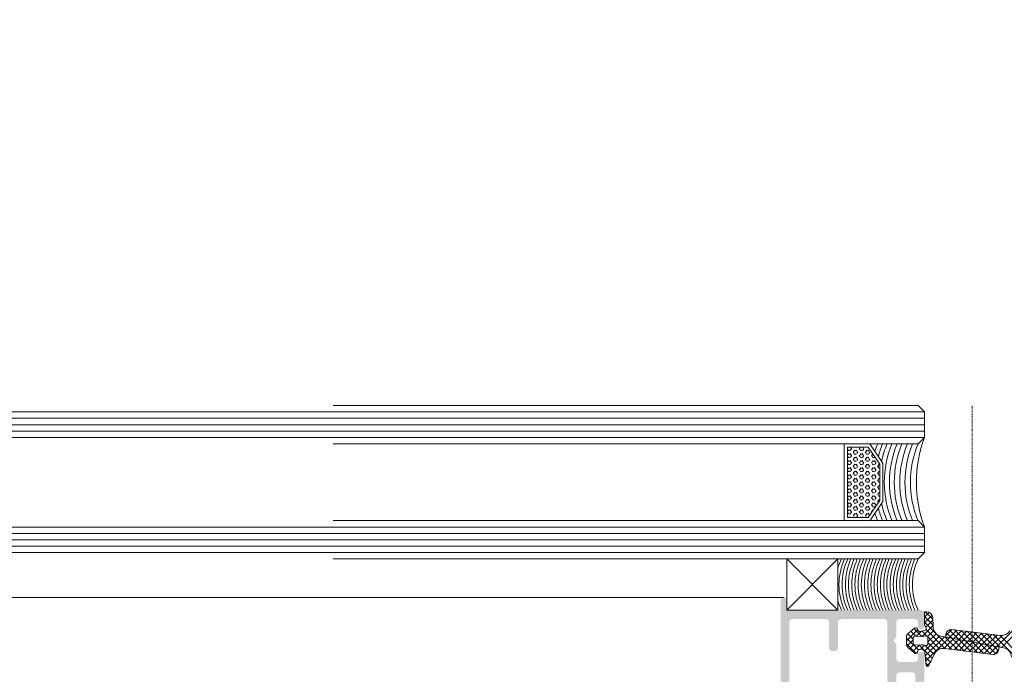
# Model space of a CAD drawing. Header units: millimetres. Extents: x -226731 to 126254, y -16359 to 60195.
# Tile 70 of 256: x -163021 to -162867, y 20937 to 21039. Entities that reach past the tile are written whole.
import ezdxf

# ---------------------------------------------------------------- set-up
doc = ezdxf.new("R2010")
doc.units = ezdxf.units.MM
doc.header["$LTSCALE"] = 0.1
doc.header["$MEASUREMENT"] = 0
doc.linetypes.add('CENTER', pattern=[2, 1.25, -0.25, 0.25, -0.25])
doc.layers.get('0').update_dxf_attribs({"lineweight": 5})
for name, color, linetype, lineweight in [('0_CCE_ FF_SIDE WALL SPRINKLER', 6, 'Continuous', 0), ('2_Centerline', 1, 'CENTER', 15), ('3_Hatch', 8, 'Continuous', 0), ('4. Glass', 140, 'Continuous', 15), ('SPRINKLER COVERAGE AREA', 1, 'Continuous', 9)]:
    doc.layers.add(name, color=color, linetype=linetype, lineweight=lineweight)
doc.layers.add('A-ANNO-DIMS-30', color=7, linetype='Continuous')
doc.layers.add('FIRE FIGHTING SERVICES', color=5, linetype='Continuous')
doc.styles.add('A-ANNO-DIM regular', font='isocp.shx')
doc.dimstyles.new('A-100mm-Regular', dxfattribs={"dimtxt": 200, "dimasz": 100, "dimexe": 100, "dimexo": 10, "dimgap": 50, "dimtad": 1, "dimdec": 0, "dimzin": 12, "dimdsep": 46, "dimtxsty": 'A-ANNO-DIM regular', "dimblk": 'ARCHTICK', "dimcen": 0, "dimdle": 100, "dimclrd": 205, "dimclre": 205, "dimclrt": 211, "dimadec": 0, "dimazin": 0, "dimtfac": 1, "dimtdec": 0, "dimtix": 1, "dimtmove": 2, "dimatfit": 3, "dimldrblk": 'ARCHTICK', "dimfxl": 0, "dimtvp": 1, "dimtolj": 1, "dimtzin": 0, "dimarcsym": 0})

# ---------------------------------------------------------------- blocks, each defined once
blk = doc.blocks.new('*U429')
at = {"layer": '3_Hatch'}
h = blk.add_hatch(color=8, dxfattribs=at)
h.dxf.hatch_style = 1
h.paths.add_polyline_path([(28.61, 92.53), (28.61, 57.99), (28.57, 57.83), (28.46, 57.65), (28.28, 57.54), (28.1, 57.52), (22.9, 57.52), (22.7, 57.54), (22.54, 57.65), (22.44, 57.83), (22.41, 57.99), (22.41, 92.53), (22.44, 92.71), (22.54, 92.87), (22.7, 92.98), (22.9, 93.02), (28.1, 93.02), (28.28, 92.98), (28.46, 92.87), (28.57, 92.71)], flags=16)
h.paths.add_polyline_path([(22.41, 37.89), (22.35, 38.09), (22.24, 38.26), (22.1, 38.37), (21.9, 38.4), (21.49, 38.4), (21.31, 38.37), (21.15, 38.26), (21.04, 38.09), (21, 37.89), (21, 33.9), (20.95, 33.7), (20.84, 33.54), (20.69, 33.43), (20.49, 33.41), (13.79, 33.41), (13.61, 33.43), (13.45, 33.54), (13.34, 33.7), (13.3, 33.9), (13.3, 51.5), (13.34, 51.7), (13.45, 51.85), (13.61, 51.96), (13.79, 52.01), (16.35, 52.01), (16.54, 52.05), (16.7, 52.16), (16.81, 52.32), (16.85, 52.5), (16.85, 55.6), (16.87, 55.8), (16.98, 55.96), (17.16, 56.07), (17.36, 56.11), (20.49, 56.11), (20.69, 56.07), (20.84, 55.96), (20.95, 55.8), (21, 55.6), (21, 51.61), (21.04, 51.41), (21.15, 51.26), (21.31, 51.15), (21.49, 51.12), (21.9, 51.12), (22.1, 51.15), (22.24, 51.26), (22.35, 51.41), (22.41, 51.61), (22.41, 55.6), (22.44, 55.8), (22.54, 55.96), (22.7, 56.07), (22.9, 56.11), (28.1, 56.11), (28.28, 56.07), (28.46, 55.96), (28.57, 55.8), (28.61, 55.6), (28.61, 33.9), (28.57, 33.7), (28.46, 33.54), (28.28, 33.43), (28.1, 33.41), (22.9, 33.41), (22.7, 33.43), (22.54, 33.54), (22.44, 33.7), (22.41, 33.9)], flags=16)
h.paths.add_polyline_path([(12.2, 36.54), (11.89, 36.23), (11.89, 33.9), (11.85, 33.7), (11.74, 33.54), (11.58, 33.43), (11.38, 33.41), (9, 33.41), (8.8, 33.43), (8.65, 33.54), (8.54, 33.7), (8.49, 33.9), (8.49, 34.51), (8.45, 34.69), (8.34, 34.85), (8.18, 34.96), (8, 35), (7.79, 34.96), (7.63, 34.85), (7.52, 34.69), (7.48, 34.51), (7.48, 32.49), (7.52, 32.31), (7.63, 32.15), (7.79, 32.04), (8, 32), (28.5, 32), (28.7, 31.95), (28.85, 31.84), (28.96, 31.69), (29.01, 31.49), (29.01, 30.48), (29.05, 30.3), (29.14, 30.13), (29.3, 30.02), (29.51, 30.01), (29.69, 30.02), (29.85, 30.13), (29.96, 30.3), (30, 30.48), (30, 93.92), (29.96, 94.12), (29.85, 94.28), (29.69, 94.39), (29.51, 94.41), (16.5, 94.41), (16.3, 94.39), (16.15, 94.28), (16.04, 94.12), (15.99, 93.92), (15.99, 93.52), (16.04, 93.35), (16.15, 93.17), (16.3, 93.06), (16.5, 93.02), (20.49, 93.02), (20.69, 92.98), (20.84, 92.87), (20.95, 92.71), (21, 92.53), (21, 57.99), (20.95, 57.83), (20.84, 57.65), (20.69, 57.54), (20.49, 57.52), (14.42, 57.52), (14.25, 57.48), (14.16, 57.43), (14.07, 57.37), (14.01, 57.3), (13.96, 57.22), (13.94, 57.13), (13.92, 57.06), (13.92, 56.97), (13.94, 56.88), (13.96, 56.79), (14.01, 56.71), (14.07, 56.64), (14.16, 56.58), (14.25, 56.55), (14.36, 56.51), (14.95, 56.51), (15.15, 56.46), (15.29, 56.35), (15.4, 56.2), (15.44, 56), (15.44, 53.91), (15.4, 53.71), (15.29, 53.55), (15.15, 53.44), (14.95, 53.4), (9.38, 53.4), (9.2, 53.44), (9.04, 53.55), (8.93, 53.71), (8.89, 53.91), (8.89, 56), (8.93, 56.2), (9.04, 56.35), (9.2, 56.46), (9.38, 56.51), (9.92, 56.51), (10.12, 56.55), (10.26, 56.66), (10.37, 56.8), (10.43, 57.01), (10.37, 57.21), (10.26, 57.35), (10.12, 57.46), (9.92, 57.52), (8, 57.52), (7.79, 57.46), (7.63, 57.35), (7.52, 57.21), (7.48, 57.01), (7.48, 49.91), (7.52, 49.71), (7.63, 49.54), (7.79, 49.43), (8, 49.4), (8.38, 49.4), (8.58, 49.43), (8.76, 49.54), (8.84, 49.71), (8.89, 49.91), (8.89, 51.5), (8.93, 51.7), (9.04, 51.85), (9.2, 51.96), (9.38, 52.01), (11.38, 52.01), (11.58, 51.96), (11.74, 51.85), (11.85, 51.7), (11.89, 51.5), (11.89, 42.24), (11.85, 42.06), (11.74, 41.9), (11.58, 41.79), (11.38, 41.73), (9.38, 41.73), (9.2, 41.79), (9.04, 41.9), (8.93, 42.06), (8.89, 42.24), (8.89, 43.3), (8.84, 43.49), (8.76, 43.65), (8.58, 43.76), (8.38, 43.8), (8, 43.8), (7.79, 43.76), (7.63, 43.65), (7.52, 43.49), (7.48, 43.3), (7.48, 38.99), (7.5, 38.86), (7.54, 38.77), (7.59, 38.69), (7.65, 38.64), (7.7, 38.59), (7.78, 38.55), (7.85, 38.51), (7.92, 38.49), (8, 38.49), (8.09, 38.49), (8.16, 38.53), (8.23, 38.57), (8.31, 38.6), (8.36, 38.68), (8.42, 38.75), (8.49, 38.99), (8.49, 39.59), (8.54, 39.79), (8.65, 39.96), (8.8, 40.07), (9, 40.09), (11.38, 40.09), (11.58, 40.07), (11.74, 39.96), (11.85, 39.79), (11.89, 39.59), (11.89, 37.27), (12.2, 36.96), (12.29, 36.83), (12.29, 36.66)])
at = {"layer": '2_Centerline', "color": 8, "ltscale": 0.25}
blk.add_line((0, 230.78), (0, 0), dxfattribs=at)
at = {"layer": '3_Hatch', "color": 8}
for p, q in [((6.78, 40.67), (5.87, 38.75)), ((7.43, 38.58), (7.23, 40.69)), ((4.38, 38.01), (-3.27, 38.95)), ((8.57, 38.58), (8.47, 38.26)), ((10.02, 37.88), (9.04, 38.7)), ((4.1, 36.22), (-4.9, 37.89)), ((-4.1, 37.74), (4.9, 36.07)), ((6.94, 36.31), (6.94, 37.23)), ((7.3, 37.52), (7.72, 37.43)), ((8.01, 37.41), (8.93, 37.46)), ((9.25, 37.16), (9.25, 36.38)), ((10.3, 36.27), (10.3, 37.27)), ((-4.38, 35.95), (3.27, 35.01)), ((7.72, 36.1), (7.3, 36.02)), ((8.93, 36.08), (8.01, 36.13)), ((9.04, 34.84), (10.02, 35.66)), ((6.13, 34.61), (6.19, 33.2)), ((7.48, 34.32), (7.23, 34.76)), ((7.43, 35.2), (8.15, 35.35)), ((7.48, 32.24), (7.48, 34.32)), ((8.47, 35.21), (8.57, 34.95)), ((7.19, 32.24), (7.48, 32.24)), ((29.01, 32), (21.01, 32)), ((21.01, 32), (21.01, 24)), ((29.01, 32), (21.01, 24)), ((21.01, 24), (21.01, 32)), ((21.01, 32), (29.01, 24)), ((29.01, 24), (29.01, 32)), ((29.01, 24), (29.01, 32)), ((29.56, 30.01), (1150, 30.01)), ((21.01, 24), (29.01, 24)), ((1150, 23, 0), (7.48, 23)), ((1150, 22, 0), (7.48, 22)), ((1150, 21, 0), (7.48, 21)), ((1150, 20, 0), (7.48, 20)), ((1150, 19, 0), (7.48, 19)), ((16.03, 18.01, 0.02), (13.97, 15.01, 0.02)), ((16.29, 17.51, 0.02), (14.47, 14.86, 0.02)), ((19.53, 17.51, 0.02), (16.29, 17.51, 0.02)), ((19.53, 6.51, 0.02), (19.53, 17.51, 0.02)), ((20.03, 6.01, 0.02), (20.03, 18.01, 0.02)), ((13.97, 15.01, 0.02), (13.97, 9.01, 0.02)), ((14.47, 14.86, 0.02), (14.47, 9.17, 0.02)), ((13.97, 9.01, 0.02), (16.03, 6.01, 0.02)), ((14.47, 9.17, 0.02), (16.29, 6.51, 0.02)), ((16.29, 6.51, 0.02), (19.53, 6.51, 0.02)), ((1150, 5, 0), (7.48, 5)), ((1150, 4, 0), (7.48, 4)), ((1150, 3, 0), (7.48, 3)), ((1150, 2, 0), (7.48, 2)), ((1150, 1, 0), (7.48, 1))]:
    blk.add_line(p, q, dxfattribs=at)
at = {"layer": '3_Hatch', "color": 8, "linetype": 'Continuous'}
for p, q in [((6.5, 40.06), (7.18, 40.75)), ((7.36, 39.31), (6.53, 40.14)), ((7.27, 40.29), (6.83, 40.73)), ((-3.29, 35.82), (-7.48, 40.01)), ((-4.3, 35.94), (-7.43, 39.07)), ((-4.12, 38.28), (-3.48, 38.92)), ((-3.83, 37.69), (-2.64, 38.88)), ((-2.21, 37.39), (-3.67, 38.85)), ((-3.08, 37.55), (-1.86, 38.78)), ((-1.13, 37.19), (-2.84, 38.9)), ((-2.34, 37.42), (-1.07, 38.68)), ((-0.04, 36.99), (-1.83, 38.78)), ((-1.59, 37.28), (-0.28, 38.59)), ((1.05, 36.79), (-0.82, 38.65)), ((2.13, 36.59), (0.19, 38.53)), ((3.62, 36.31), (7.3, 39.98)), ((4.37, 36.17), (7.37, 39.17)), ((7.4, 37.5), (5.96, 38.94)), ((8.36, 37.43), (6.25, 39.54)), ((8.59, 38.62), (8.7, 38.73)), ((10.3, 37.25), (8.79, 38.76)), ((-7.44, 34.96), (-4.58, 37.83)), ((-7.36, 34.16), (-3.83, 37.69)), ((-4.68, 35.96), (-3.08, 37.55)), ((-2.28, 35.69), (-4.38, 37.79)), ((-3.3, 37.59), (-4.09, 38.39)), ((-3.87, 35.89), (-2.34, 37.42)), ((-1.27, 35.57), (-3.3, 37.59)), ((-3.08, 35.79), (-1.59, 37.28)), ((-2.29, 35.69), (-0.85, 37.14)), ((-0.26, 35.44), (-2.21, 37.39)), ((-1.51, 35.6), (-0.1, 37)), ((0.74, 35.32), (-1.13, 37.19)), ((-0.85, 37.14), (0.5, 38.49)), ((-0.1, 37), (1.29, 38.39)), ((1.75, 35.19), (-0.04, 36.99)), ((0.64, 36.86), (2.08, 38.29)), ((3.22, 36.38), (1.2, 38.4)), ((1.39, 36.72), (2.86, 38.2)), ((2.13, 36.58), (3.65, 38.1)), ((4.3, 36.18), (2.21, 38.28)), ((2.88, 36.45), (4.44, 38)), ((7.48, 33.88), (3.21, 38.15)), ((7.22, 35.03), (4.22, 38.03)), ((6.98, 36.16), (5.06, 38.08)), ((5.1, 36.02), (7.5, 38.41)), ((6.94, 37.08), (5.61, 38.41)), ((5.66, 35.69), (6.94, 36.97)), ((7.46, 37.49), (8.07, 38.1)), ((8.28, 37.42), (9.32, 38.47)), ((10.3, 36.37), (8.44, 38.23)), ((9.13, 37.4), (9.8, 38.06)), ((9.25, 36.63), (10.23, 37.61)), ((-0.72, 35.5), (0.64, 36.86)), ((0.07, 35.4), (1.39, 36.72)), ((0.86, 35.31), (2.13, 36.58)), ((2.76, 35.07), (1.05, 36.79)), ((1.64, 35.21), (2.88, 36.45)), ((3.63, 35.09), (2.13, 36.59)), ((2.43, 35.11), (3.62, 36.31)), ((4.07, 35.53), (3.22, 36.38)), ((3.22, 35.01), (4.15, 35.95)), ((6.02, 35.16), (6.99, 36.14)), ((6.14, 34.4), (7.86, 36.13)), ((7.84, 35.29), (7.09, 36.05)), ((9.12, 34.9), (7.89, 36.13)), ((7.93, 35.31), (8.71, 36.09)), ((8.54, 35.03), (10.3, 36.8)), ((9.6, 35.3), (8.82, 36.08)), ((10.08, 35.71), (9.25, 36.54)), ((7.48, 33), (6.14, 34.34)), ((6.17, 33.55), (7.29, 34.67)), ((6.29, 32.79), (7.48, 33.98)), ((7.36, 32.24), (6.18, 33.42)), ((6.73, 32.35), (7.48, 33.09)), ((16.27, 16.85, 0.02), (16.11, 17.12, 0.02)), ((16.56, 17.49, 0.02), (16.27, 17.49, 0.02)), ((16.49, 16.87, 0.02), (16.65, 17.15, 0.02)), ((16.74, 17.12, 0.02), (16.58, 17.4, 0.02)), ((17.22, 17.4, 0.02), (17.15, 17.51, 0.02)), ((17.51, 17.49, 0.02), (17.2, 17.49, 0.02)), ((17.45, 17.42, 0.02), (17.5, 17.51, 0.02)), ((17.92, 17.15, 0.02), (18.08, 17.42, 0.02)), ((18.17, 16.85, 0.02), (18.01, 17.12, 0.02)), ((18.47, 17.49, 0.02), (18.15, 17.49, 0.02)), ((18.4, 16.87, 0.02), (18.56, 17.15, 0.02)), ((18.65, 17.12, 0.02), (18.49, 17.4, 0.02)), ((19.12, 17.4, 0.02), (19.06, 17.51, 0.02)), ((19.42, 17.49, 0.02), (19.1, 17.49, 0.02)), ((19.35, 17.42, 0.02), (19.4, 17.51, 0.02)), ((15.06, 15.5, 0.02), (15.22, 15.77, 0.02)), ((15.31, 15.2, 0.02), (15.15, 15.47, 0.02)), ((15.61, 15.84, 0.02), (15.29, 15.84, 0.02)), ((15.61, 16.39, 0.02), (15.52, 16.39, 0.02)), ((15.54, 16.32, 0.02), (15.7, 16.6, 0.02)), ((15.54, 15.22, 0.02), (15.7, 15.5, 0.02)), ((15.79, 15.47, 0.02), (15.63, 15.75, 0.02)), ((15.79, 16.57, 0.02), (15.72, 16.68, 0.02)), ((16.02, 16.05, 0.02), (16.18, 16.32, 0.02)), ((16.27, 15.75, 0.02), (16.11, 16.02, 0.02)), ((16.56, 16.94, 0.02), (16.24, 16.94, 0.02)), ((16.56, 16.39, 0.02), (16.24, 16.39, 0.02)), ((16.56, 15.84, 0.02), (16.24, 15.84, 0.02)), ((16.49, 15.77, 0.02), (16.65, 16.05, 0.02)), ((16.74, 16.02, 0.02), (16.58, 16.3, 0.02)), ((16.97, 16.6, 0.02), (17.13, 16.87, 0.02)), ((16.97, 15.5, 0.02), (17.13, 15.77, 0.02)), ((17.22, 16.3, 0.02), (17.06, 16.57, 0.02)), ((17.22, 15.2, 0.02), (17.06, 15.47, 0.02)), ((17.51, 16.94, 0.02), (17.2, 16.94, 0.02)), ((17.51, 16.39, 0.02), (17.2, 16.39, 0.02)), ((17.51, 15.84, 0.02), (17.2, 15.84, 0.02)), ((17.45, 16.32, 0.02), (17.6, 16.6, 0.02)), ((17.45, 15.22, 0.02), (17.6, 15.5, 0.02)), ((17.69, 16.57, 0.02), (17.54, 16.85, 0.02)), ((17.69, 15.47, 0.02), (17.54, 15.75, 0.02)), ((17.92, 16.05, 0.02), (18.08, 16.32, 0.02)), ((18.17, 15.75, 0.02), (18.01, 16.02, 0.02)), ((18.47, 16.94, 0.02), (18.15, 16.94, 0.02)), ((18.47, 16.39, 0.02), (18.15, 16.39, 0.02)), ((18.47, 15.84, 0.02), (18.15, 15.84, 0.02)), ((18.4, 15.77, 0.02), (18.56, 16.05, 0.02)), ((18.65, 16.02, 0.02), (18.49, 16.3, 0.02)), ((18.87, 16.6, 0.02), (19.03, 16.87, 0.02)), ((18.87, 15.5, 0.02), (19.03, 15.77, 0.02)), ((19.12, 16.3, 0.02), (18.96, 16.57, 0.02)), ((19.12, 15.2, 0.02), (18.96, 15.47, 0.02)), ((19.42, 16.94, 0.02), (19.1, 16.94, 0.02)), ((19.42, 16.39, 0.02), (19.1, 16.39, 0.02)), ((19.42, 15.84, 0.02), (19.1, 15.84, 0.02)), ((19.35, 16.32, 0.02), (19.51, 16.6, 0.02)), ((19.35, 15.22, 0.02), (19.51, 15.5, 0.02)), ((19.53, 16.7, 0.02), (19.44, 16.85, 0.02)), ((19.53, 15.6, 0.02), (19.44, 15.75, 0.02)), ((14.66, 14.74, 0.02), (14.47, 14.74, 0.02)), ((14.66, 14.19, 0.02), (14.47, 14.19, 0.02)), ((14.59, 14.67, 0.02), (14.75, 14.95, 0.02)), ((14.84, 13.82, 0.02), (14.68, 14.1, 0.02)), ((14.84, 14.92, 0.02), (14.69, 15.17, 0.02)), ((15.06, 14.4, 0.02), (15.22, 14.67, 0.02)), ((15.31, 14.1, 0.02), (15.15, 14.37, 0.02)), ((15.61, 15.29, 0.02), (15.29, 15.29, 0.02)), ((15.61, 14.74, 0.02), (15.29, 14.74, 0.02)), ((15.61, 14.19, 0.02), (15.29, 14.19, 0.02)), ((15.54, 14.12, 0.02), (15.7, 14.4, 0.02)), ((15.79, 14.37, 0.02), (15.63, 14.65, 0.02)), ((16.02, 14.95, 0.02), (16.18, 15.22, 0.02)), ((16.02, 13.85, 0.02), (16.18, 14.12, 0.02)), ((16.27, 14.65, 0.02), (16.11, 14.92, 0.02)), ((16.56, 15.29, 0.02), (16.24, 15.29, 0.02)), ((16.56, 14.74, 0.02), (16.24, 14.74, 0.02)), ((16.56, 14.19, 0.02), (16.24, 14.19, 0.02)), ((16.49, 14.67, 0.02), (16.65, 14.95, 0.02)), ((16.74, 14.92, 0.02), (16.58, 15.2, 0.02)), ((16.74, 13.82, 0.02), (16.58, 14.1, 0.02)), ((16.97, 14.4, 0.02), (17.13, 14.67, 0.02)), ((17.22, 14.1, 0.02), (17.06, 14.37, 0.02)), ((17.51, 15.29, 0.02), (17.2, 15.29, 0.02)), ((17.51, 14.74, 0.02), (17.2, 14.74, 0.02)), ((17.51, 14.19, 0.02), (17.2, 14.19, 0.02)), ((17.45, 14.12, 0.02), (17.6, 14.4, 0.02)), ((17.69, 14.37, 0.02), (17.54, 14.65, 0.02)), ((17.92, 14.95, 0.02), (18.08, 15.22, 0.02)), ((17.92, 13.85, 0.02), (18.08, 14.12, 0.02)), ((18.17, 14.65, 0.02), (18.01, 14.92, 0.02)), ((18.47, 15.29, 0.02), (18.15, 15.29, 0.02)), ((18.47, 14.74, 0.02), (18.15, 14.74, 0.02)), ((18.47, 14.19, 0.02), (18.15, 14.19, 0.02)), ((18.4, 14.67, 0.02), (18.56, 14.95, 0.02)), ((18.65, 14.92, 0.02), (18.49, 15.2, 0.02)), ((18.65, 13.82, 0.02), (18.49, 14.1, 0.02)), ((18.87, 14.4, 0.02), (19.03, 14.67, 0.02)), ((19.12, 14.1, 0.02), (18.96, 14.37, 0.02)), ((19.42, 15.29, 0.02), (19.1, 15.29, 0.02)), ((19.42, 14.74, 0.02), (19.1, 14.74, 0.02)), ((19.42, 14.19, 0.02), (19.1, 14.19, 0.02)), ((19.35, 14.12, 0.02), (19.51, 14.4, 0.02)), ((19.53, 14.5, 0.02), (19.44, 14.65, 0.02)), ((14.66, 13.64, 0.02), (14.47, 13.64, 0.02)), ((14.66, 13.09, 0.02), (14.47, 13.09, 0.02)), ((14.66, 12.54, 0.02), (14.47, 12.54, 0.02)), ((14.59, 13.57, 0.02), (14.75, 13.85, 0.02)), ((14.59, 12.47, 0.02), (14.75, 12.75, 0.02)), ((14.84, 12.72, 0.02), (14.68, 13, 0.02)), ((15.06, 13.3, 0.02), (15.22, 13.57, 0.02)), ((15.06, 12.2, 0.02), (15.22, 12.47, 0.02)), ((15.31, 13, 0.02), (15.15, 13.27, 0.02)), ((15.61, 13.64, 0.02), (15.29, 13.64, 0.02)), ((15.61, 13.09, 0.02), (15.29, 13.09, 0.02)), ((15.61, 12.54, 0.02), (15.29, 12.54, 0.02)), ((15.54, 13.02, 0.02), (15.7, 13.3, 0.02)), ((15.79, 13.27, 0.02), (15.63, 13.55, 0.02)), ((15.79, 12.17, 0.02), (15.63, 12.45, 0.02)), ((16.02, 12.75, 0.02), (16.18, 13.02, 0.02)), ((16.27, 13.55, 0.02), (16.11, 13.82, 0.02)), ((16.27, 12.45, 0.02), (16.11, 12.72, 0.02)), ((16.56, 13.64, 0.02), (16.24, 13.64, 0.02)), ((16.56, 13.09, 0.02), (16.24, 13.09, 0.02)), ((16.56, 12.54, 0.02), (16.24, 12.54, 0.02)), ((16.49, 13.57, 0.02), (16.65, 13.85, 0.02)), ((16.49, 12.47, 0.02), (16.65, 12.75, 0.02)), ((16.74, 12.72, 0.02), (16.58, 13, 0.02)), ((16.97, 13.3, 0.02), (17.13, 13.57, 0.02)), ((16.97, 12.2, 0.02), (17.13, 12.47, 0.02)), ((17.22, 13, 0.02), (17.06, 13.27, 0.02)), ((17.51, 13.64, 0.02), (17.2, 13.64, 0.02)), ((17.51, 13.09, 0.02), (17.2, 13.09, 0.02)), ((17.51, 12.54, 0.02), (17.2, 12.54, 0.02)), ((17.45, 13.02, 0.02), (17.6, 13.3, 0.02)), ((17.69, 13.27, 0.02), (17.54, 13.55, 0.02)), ((17.69, 12.17, 0.02), (17.54, 12.45, 0.02)), ((17.92, 12.75, 0.02), (18.08, 13.02, 0.02)), ((18.17, 13.55, 0.02), (18.01, 13.82, 0.02)), ((18.17, 12.45, 0.02), (18.01, 12.72, 0.02)), ((18.47, 13.64, 0.02), (18.15, 13.64, 0.02)), ((18.47, 13.09, 0.02), (18.15, 13.09, 0.02)), ((18.47, 12.54, 0.02), (18.15, 12.54, 0.02)), ((18.4, 13.57, 0.02), (18.56, 13.85, 0.02)), ((18.4, 12.47, 0.02), (18.56, 12.75, 0.02)), ((18.65, 12.72, 0.02), (18.49, 13, 0.02)), ((18.87, 13.3, 0.02), (19.03, 13.57, 0.02)), ((18.87, 12.2, 0.02), (19.03, 12.47, 0.02)), ((19.12, 13, 0.02), (18.96, 13.27, 0.02)), ((19.42, 13.64, 0.02), (19.1, 13.64, 0.02)), ((19.42, 13.09, 0.02), (19.1, 13.09, 0.02)), ((19.42, 12.54, 0.02), (19.1, 12.54, 0.02)), ((19.35, 13.02, 0.02), (19.51, 13.3, 0.02)), ((19.53, 13.4, 0.02), (19.44, 13.55, 0.02)), ((19.53, 12.3, 0.02), (19.44, 12.45, 0.02)), ((14.66, 11.99, 0.02), (14.47, 11.99, 0.02)), ((14.66, 11.44, 0.02), (14.47, 11.44, 0.02)), ((14.66, 10.89, 0.02), (14.47, 10.89, 0.02)), ((14.59, 11.37, 0.02), (14.75, 11.65, 0.02)), ((14.84, 11.62, 0.02), (14.68, 11.9, 0.02)), ((14.84, 10.52, 0.02), (14.68, 10.8, 0.02)), ((15.06, 11.1, 0.02), (15.22, 11.37, 0.02)), ((15.31, 11.9, 0.02), (15.15, 12.17, 0.02)), ((15.31, 10.8, 0.02), (15.15, 11.07, 0.02)), ((15.61, 11.99, 0.02), (15.29, 11.99, 0.02)), ((15.61, 11.44, 0.02), (15.29, 11.44, 0.02)), ((15.61, 10.89, 0.02), (15.29, 10.89, 0.02)), ((15.54, 11.92, 0.02), (15.7, 12.2, 0.02)), ((15.54, 10.82, 0.02), (15.7, 11.1, 0.02)), ((15.79, 11.07, 0.02), (15.63, 11.35, 0.02)), ((16.02, 11.65, 0.02), (16.18, 11.92, 0.02)), ((16.02, 10.55, 0.02), (16.18, 10.82, 0.02)), ((16.27, 11.35, 0.02), (16.11, 11.62, 0.02)), ((16.56, 11.99, 0.02), (16.24, 11.99, 0.02)), ((16.56, 11.44, 0.02), (16.24, 11.44, 0.02)), ((16.56, 10.89, 0.02), (16.24, 10.89, 0.02)), ((16.49, 11.37, 0.02), (16.65, 11.65, 0.02)), ((16.74, 11.62, 0.02), (16.58, 11.9, 0.02)), ((16.74, 10.52, 0.02), (16.58, 10.8, 0.02)), ((16.97, 11.1, 0.02), (17.13, 11.37, 0.02)), ((17.22, 11.9, 0.02), (17.06, 12.17, 0.02)), ((17.22, 10.8, 0.02), (17.06, 11.07, 0.02)), ((17.51, 11.99, 0.02), (17.2, 11.99, 0.02)), ((17.51, 11.44, 0.02), (17.2, 11.44, 0.02)), ((17.51, 10.89, 0.02), (17.2, 10.89, 0.02)), ((17.45, 11.92, 0.02), (17.6, 12.2, 0.02)), ((17.45, 10.82, 0.02), (17.6, 11.1, 0.02)), ((17.69, 11.07, 0.02), (17.54, 11.35, 0.02)), ((17.92, 11.65, 0.02), (18.08, 11.92, 0.02)), ((17.92, 10.55, 0.02), (18.08, 10.82, 0.02)), ((18.17, 11.35, 0.02), (18.01, 11.62, 0.02)), ((18.47, 11.99, 0.02), (18.15, 11.99, 0.02)), ((18.47, 11.44, 0.02), (18.15, 11.44, 0.02)), ((18.47, 10.89, 0.02), (18.15, 10.89, 0.02)), ((18.4, 11.37, 0.02), (18.56, 11.65, 0.02)), ((18.65, 11.62, 0.02), (18.49, 11.9, 0.02)), ((18.65, 10.52, 0.02), (18.49, 10.8, 0.02)), ((18.87, 11.1, 0.02), (19.03, 11.37, 0.02)), ((19.12, 11.9, 0.02), (18.96, 12.17, 0.02)), ((19.12, 10.8, 0.02), (18.96, 11.07, 0.02)), ((19.42, 11.99, 0.02), (19.1, 11.99, 0.02)), ((19.42, 11.44, 0.02), (19.1, 11.44, 0.02)), ((19.42, 10.89, 0.02), (19.1, 10.89, 0.02)), ((19.35, 11.92, 0.02), (19.51, 12.2, 0.02)), ((19.35, 10.82, 0.02), (19.51, 11.1, 0.02)), ((19.53, 11.2, 0.02), (19.44, 11.35, 0.02)), ((14.66, 10.34, 0.02), (14.47, 10.34, 0.02)), ((14.66, 9.79, 0.02), (14.47, 9.79, 0.02)), ((14.59, 10.27, 0.02), (14.75, 10.55, 0.02)), ((14.59, 9.17, 0.02), (14.75, 9.45, 0.02)), ((14.84, 9.42, 0.02), (14.68, 9.7, 0.02)), ((15.06, 10, 0.02), (15.22, 10.27, 0.02)), ((15.31, 9.7, 0.02), (15.15, 9.97, 0.02)), ((15.61, 10.34, 0.02), (15.29, 10.34, 0.02)), ((15.61, 9.79, 0.02), (15.29, 9.79, 0.02)), ((15.54, 9.72, 0.02), (15.7, 10, 0.02)), ((15.79, 9.97, 0.02), (15.63, 10.25, 0.02)), ((16.02, 9.45, 0.02), (16.18, 9.72, 0.02)), ((16.27, 10.25, 0.02), (16.11, 10.52, 0.02)), ((16.27, 9.15, 0.02), (16.11, 9.42, 0.02)), ((16.56, 10.34, 0.02), (16.24, 10.34, 0.02)), ((16.56, 9.79, 0.02), (16.24, 9.79, 0.02)), ((16.49, 10.27, 0.02), (16.65, 10.55, 0.02)), ((16.49, 9.17, 0.02), (16.65, 9.45, 0.02)), ((16.74, 9.42, 0.02), (16.58, 9.7, 0.02)), ((16.97, 10, 0.02), (17.13, 10.27, 0.02)), ((17.22, 9.7, 0.02), (17.06, 9.97, 0.02)), ((17.51, 10.34, 0.02), (17.2, 10.34, 0.02)), ((17.51, 9.79, 0.02), (17.2, 9.79, 0.02)), ((17.45, 9.72, 0.02), (17.6, 10, 0.02)), ((17.69, 9.97, 0.02), (17.54, 10.25, 0.02)), ((17.92, 9.45, 0.02), (18.08, 9.72, 0.02)), ((18.17, 10.25, 0.02), (18.01, 10.52, 0.02)), ((18.17, 9.15, 0.02), (18.01, 9.42, 0.02)), ((18.47, 10.34, 0.02), (18.15, 10.34, 0.02)), ((18.47, 9.79, 0.02), (18.15, 9.79, 0.02)), ((18.4, 10.27, 0.02), (18.56, 10.55, 0.02)), ((18.4, 9.17, 0.02), (18.56, 9.45, 0.02)), ((18.65, 9.42, 0.02), (18.49, 9.7, 0.02)), ((18.87, 10, 0.02), (19.03, 10.27, 0.02)), ((19.12, 9.7, 0.02), (18.96, 9.97, 0.02)), ((19.42, 10.34, 0.02), (19.1, 10.34, 0.02)), ((19.42, 9.79, 0.02), (19.1, 9.79, 0.02)), ((19.35, 9.72, 0.02), (19.51, 10, 0.02)), ((19.53, 10.1, 0.02), (19.44, 10.25, 0.02)), ((14.66, 9.24, 0.02), (14.47, 9.24, 0.02)), ((15.06, 8.9, 0.02), (15.22, 9.17, 0.02)), ((15.31, 8.6, 0.02), (15.15, 8.87, 0.02)), ((15.22, 8.07, 0.02), (15.22, 8.07, 0.02)), ((15.61, 9.24, 0.02), (15.29, 9.24, 0.02)), ((15.61, 8.69, 0.02), (15.29, 8.69, 0.02)), ((15.61, 8.14, 0.02), (15.29, 8.14, 0.02)), ((15.54, 8.62, 0.02), (15.7, 8.9, 0.02)), ((15.57, 7.57, 0.02), (15.7, 7.8, 0.02)), ((15.79, 8.87, 0.02), (15.63, 9.15, 0.02)), ((15.79, 7.77, 0.02), (15.63, 8.05, 0.02)), ((16.02, 8.35, 0.02), (16.18, 8.62, 0.02)), ((16.27, 8.05, 0.02), (16.11, 8.32, 0.02)), ((16.56, 9.24, 0.02), (16.24, 9.24, 0.02)), ((16.56, 8.69, 0.02), (16.24, 8.69, 0.02)), ((16.56, 8.14, 0.02), (16.24, 8.14, 0.02)), ((16.49, 8.07, 0.02), (16.65, 8.35, 0.02)), ((16.74, 8.32, 0.02), (16.58, 8.6, 0.02)), ((16.97, 8.9, 0.02), (17.13, 9.17, 0.02)), ((16.97, 7.8, 0.02), (17.13, 8.07, 0.02)), ((17.22, 8.6, 0.02), (17.06, 8.87, 0.02)), ((17.22, 7.5, 0.02), (17.06, 7.77, 0.02)), ((17.51, 9.24, 0.02), (17.2, 9.24, 0.02)), ((17.51, 8.69, 0.02), (17.2, 8.69, 0.02)), ((17.51, 8.14, 0.02), (17.2, 8.14, 0.02)), ((17.45, 8.62, 0.02), (17.6, 8.9, 0.02)), ((17.45, 7.52, 0.02), (17.6, 7.8, 0.02)), ((17.69, 8.87, 0.02), (17.54, 9.15, 0.02)), ((17.69, 7.77, 0.02), (17.54, 8.05, 0.02)), ((17.92, 8.35, 0.02), (18.08, 8.62, 0.02)), ((18.17, 8.05, 0.02), (18.01, 8.32, 0.02)), ((18.47, 9.24, 0.02), (18.15, 9.24, 0.02)), ((18.47, 8.69, 0.02), (18.15, 8.69, 0.02)), ((18.47, 8.14, 0.02), (18.15, 8.14, 0.02)), ((18.4, 8.07, 0.02), (18.56, 8.35, 0.02)), ((18.65, 8.32, 0.02), (18.49, 8.6, 0.02)), ((18.87, 8.9, 0.02), (19.03, 9.17, 0.02)), ((18.87, 7.8, 0.02), (19.03, 8.07, 0.02)), ((19.12, 8.6, 0.02), (18.96, 8.87, 0.02)), ((19.12, 7.5, 0.02), (18.96, 7.77, 0.02)), ((19.42, 9.24, 0.02), (19.1, 9.24, 0.02)), ((19.42, 8.69, 0.02), (19.1, 8.69, 0.02)), ((19.42, 8.14, 0.02), (19.1, 8.14, 0.02)), ((19.35, 8.62, 0.02), (19.51, 8.9, 0.02)), ((19.35, 7.52, 0.02), (19.51, 7.8, 0.02)), ((19.53, 9, 0.02), (19.44, 9.15, 0.02)), ((19.53, 7.9, 0.02), (19.44, 8.05, 0.02)), ((15.61, 7.59, 0.02), (15.55, 7.59, 0.02)), ((16.02, 7.25, 0.02), (16.18, 7.52, 0.02)), ((16.27, 6.95, 0.02), (16.11, 7.22, 0.02)), ((16.56, 7.59, 0.02), (16.24, 7.59, 0.02)), ((16.56, 7.04, 0.02), (16.24, 7.04, 0.02)), ((16.49, 6.97, 0.02), (16.65, 7.25, 0.02)), ((16.74, 7.22, 0.02), (16.58, 7.5, 0.02)), ((16.97, 6.7, 0.02), (17.13, 6.97, 0.02)), ((17.15, 6.51, 0.02), (17.06, 6.67, 0.02)), ((17.51, 7.59, 0.02), (17.2, 7.59, 0.02)), ((17.51, 7.04, 0.02), (17.2, 7.04, 0.02)), ((17.5, 6.51, 0.02), (17.6, 6.7, 0.02)), ((17.69, 6.67, 0.02), (17.54, 6.95, 0.02)), ((17.92, 7.25, 0.02), (18.08, 7.52, 0.02)), ((18.17, 6.95, 0.02), (18.01, 7.22, 0.02)), ((18.47, 7.59, 0.02), (18.15, 7.59, 0.02)), ((18.47, 7.04, 0.02), (18.15, 7.04, 0.02)), ((18.4, 6.97, 0.02), (18.56, 7.25, 0.02)), ((18.65, 7.22, 0.02), (18.49, 7.5, 0.02)), ((18.87, 6.7, 0.02), (19.03, 6.97, 0.02)), ((19.06, 6.51, 0.02), (18.96, 6.67, 0.02)), ((19.42, 7.59, 0.02), (19.1, 7.59, 0.02)), ((19.42, 7.04, 0.02), (19.1, 7.04, 0.02)), ((19.4, 6.51, 0.02), (19.51, 6.7, 0.02)), ((19.53, 6.8, 0.02), (19.44, 6.95, 0.02))]:
    blk.add_line(p, q, dxfattribs=at)
at = {"layer": '3_Hatch', "color": 8}
for centre, radius, start, end in [((7.02, 40.53), 0.271, 37.2128, 149.9224), ((-4.63, 39.37), 1.5, 180.5805, 259.4803), ((-3.25, 38.05), 0.9, 91.0175, 200.2869), ((4.57, 39.5), 1.5, 262.7957, 329.961), ((8.04, 38.73), 0.635, 193.3802, 311.9125), ((8.85, 38.47), 0.3, 50, 157.7969), ((7.24, 37.23), 0.3, 78.0269, 180), ((7.95, 38.51), 1.1, 258.0269, 273.1356), ((8.95, 37.16), 0.3, 0, 93.1356), ((9.5, 37.27), 0.8, 0, 50), ((-4.57, 34.46), 1.5, 82.7957, 149.961), ((3.25, 35.91), 0.9, 271.0175, 20.2869), ((4.63, 34.6), 1.5, 0.5805, 79.4803), ((7.24, 36.31), 0.3, 180, 281.9731), ((7.95, 35.03), 1.1, 86.8644, 101.9731), ((8.95, 36.38), 0.3, 266.8644, 0), ((9.5, 36.27), 0.8, 310, 0), ((7.5, 34.91), 0.3, 101.9731, 209.6447), ((8.21, 35.06), 0.3, 30, 101.9731), ((8.85, 35.07), 0.3, 202.2031, 310), ((7.19, 33.24), 1, 182.3925, 270), ((-0.23, 28, 0), 9.59, 335.3498, 24.6502), ((0.27, 28, 0), 9.59, 335.3498, 24.6502), ((0.77, 28, 0), 9.59, 335.3498, 24.6502), ((1.27, 28, 0), 9.59, 335.3498, 24.6502), ((1.77, 28, 0), 9.59, 335.3498, 24.6502), ((2.27, 28, 0), 9.59, 335.3498, 24.6502), ((2.77, 28, 0), 9.59, 335.3498, 24.6502), ((3.27, 28, 0), 9.59, 335.3498, 24.6502), ((3.77, 28, 0), 9.59, 335.3498, 24.6502), ((4.27, 28, 0), 9.59, 335.3498, 24.6502), ((4.77, 28, 0), 9.59, 335.3498, 24.6502), ((5.27, 28, 0), 9.59, 335.3498, 24.6502), ((5.77, 28, 0), 9.59, 335.3498, 24.6502), ((6.27, 28, 0), 9.59, 335.3498, 24.6502), ((6.77, 28, 0), 9.59, 335.3498, 24.6502), ((7.27, 28, 0), 9.59, 335.3498, 24.6502), ((7.77, 28, 0), 9.59, 335.3498, 24.6502), ((8.27, 28, 0), 9.59, 335.3498, 24.6502), ((8.77, 28, 0), 9.59, 335.3498, 24.6502), ((9.27, 28, 0), 9.59, 335.3498, 24.6502), ((9.77, 28, 0), 9.59, 335.3498, 24.6502), ((10.27, 28, 0), 9.59, 335.3498, 24.6502), ((10.77, 28, 0), 9.59, 335.3498, 24.6502), ((11.27, 28, 0), 9.59, 335.3498, 24.6502), ((11.77, 28, 0), 9.59, 15.4043, 24.6502), ((11.77, 28, 0), 9.59, 335.3498, 344.5957), ((-11.33, 12, 0.03), 20.07, 339.5887, 20.4113), ((-5.92, 12, 0), 15.61, 337.3883, 22.5654), ((-5.07, 12.01, 0.02), 15.61, 337.3883, 22.5654), ((-4.26, 12.01, 0.02), 15.61, 337.3883, 22.5654), ((-3.4, 12.01, 0.02), 15.61, 337.3883, 22.5654), ((-2.65, 12.01, 0.02), 15.61, 337.3883, 22.5654), ((-1.84, 12.01, 0.02), 15.61, 337.3883, 22.5654), ((-1.07, 12.01, 0.02), 15.61, 12.2141, 22.5654), ((-0.38, 12.01, 0.02), 15.61, 15.0523, 22.5654), ((0.39, 12.01, 0.02), 15.61, 18.0541, 22.5654), ((-1.07, 12.01, 0.02), 15.61, 337.3883, 347.7859), ((-0.38, 12.01, 0.02), 15.61, 337.3883, 344.9477), ((0.39, 12.01, 0.02), 15.61, 337.3883, 341.9459)]:
    blk.add_arc(centre, radius, start, end, dxfattribs=at)
at = {"layer": '4. Glass', "color": 8}
for p, q in [((7.48, 23), (8.48, 24)), ((8.48, 24), (100, 24)), ((7.48, 19), (7.48, 23)), ((8.48, 18), (7.48, 19)), ((100, 18), (8.48, 18)), ((7.48, 5, 0), (8.48, 6, 0)), ((7.48, 1, 0), (7.48, 5, 0)), ((8.48, 6, 0), (100, 6, 0)), ((8.48, 0, 0), (7.48, 1, 0)), ((100, 0), (8.48, 0))]:
    blk.add_line(p, q, dxfattribs=at)
blk = doc.blocks.new('_ArchTick')
at = {"color": 0, "linetype": 'ByBlock', "const_width": 0.15}
blk.add_lwpolyline([(-0.5, -0.5), (0.5, 0.5)], dxfattribs=at)
blk = doc.blocks.new('A$C2AD535C3')
at = {"layer": 'SPRINKLER COVERAGE AREA', "color": 1}
blk.add_circle((0, 0), 2500, dxfattribs=at)
blk = doc.blocks.new('G$C3584CA52')
at = {"layer": '0_CCE_ FF_SIDE WALL SPRINKLER', "color": 240, "xscale": -0.6, "yscale": 0.6, "zscale": 0.6}
blk.add_blockref('A$C2AD535C3', (0, -1500), dxfattribs=at)

msp = doc.modelspace()

# ---------------------------------------------------------------- block references
at = {"layer": '3_Hatch', "color": 8, "rotation": 179.9999999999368}
msp.add_blockref('*U429', (-162871.95, 20978.95), dxfattribs=at)
at = {"layer": 'FIRE FIGHTING SERVICES'}
msp.add_blockref('G$C3584CA52', (-163018.33, 21220.5), dxfattribs=at)

# ---------------------------------------------------------------- leaders
at = {"layer": 'A-ANNO-DIMS-30', "color": 8}
msp.add_leader([(-162694.38, 20679.18), (-162694.38, 22039.98), (-163500.21, 22039.98)], dimstyle='A-100mm-Regular', dxfattribs=at)

doc.saveas('drawing.dxf')
